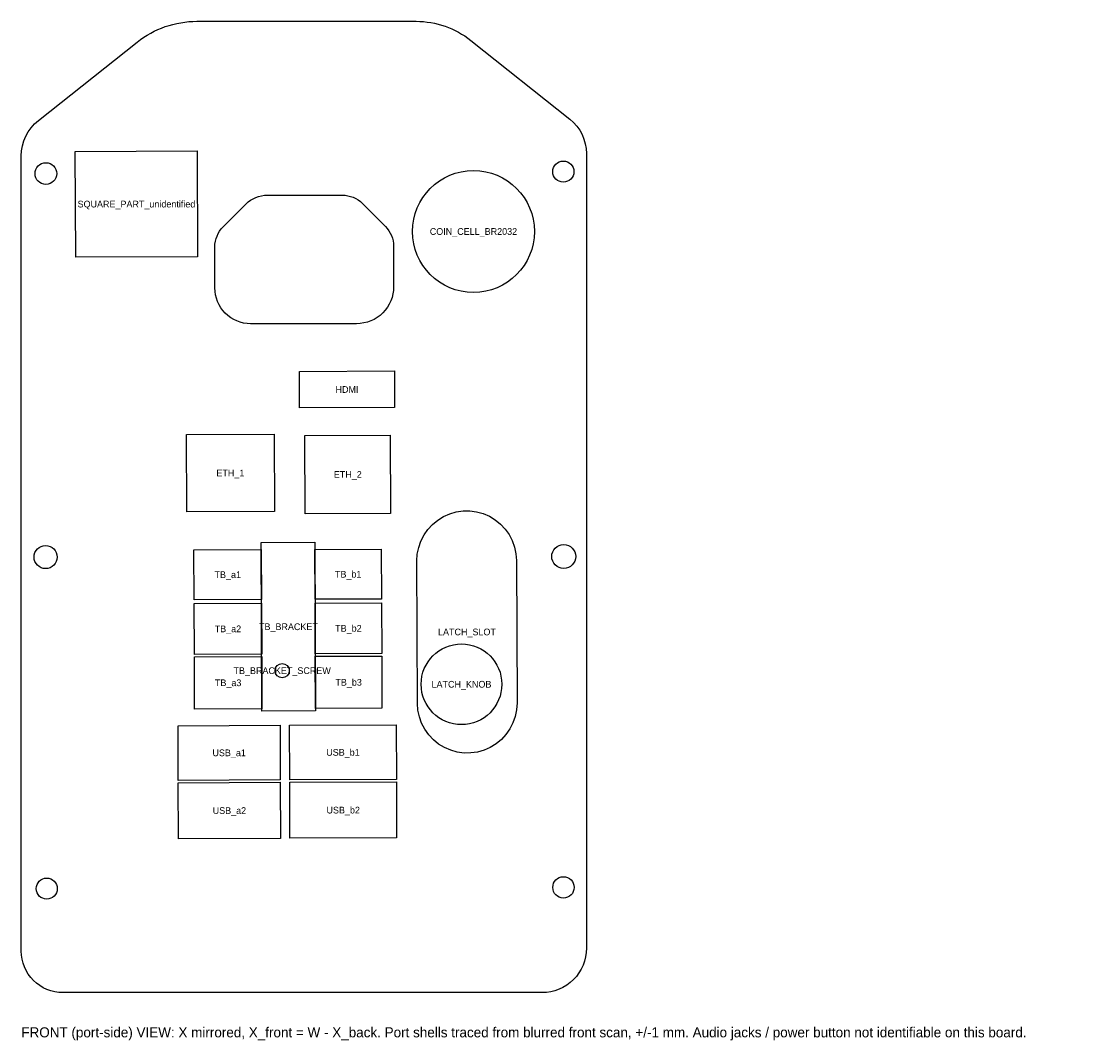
# Model space of a CAD drawing. Header units: millimetres. Extents: x 0 to 190, y -9 to 174.
import ezdxf
from ezdxf.enums import TextEntityAlignment as Align

# ---------------------------------------------------------------- set-up
doc = ezdxf.new("R2010")
doc.units = ezdxf.units.MM
for name, color, linetype in [('BOARD_OUTLINE', 7, 'Continuous'), ('LATCH_SLIDER', 30, 'Continuous'), ('MOUNT_HOLES', 1, 'Continuous'), ('NOTES', 7, 'Continuous'), ('OTHER_COMPONENTS', 9, 'Continuous'), ('PORT_ETHERNET', 3, 'Continuous'), ('PORT_HDMI', 1, 'Continuous'), ('PORT_THUNDERBOLT', 5, 'Continuous'), ('PORT_USB_A', 6, 'Continuous'), ('POWER_PLUG_CUTOUT', 4, 'Continuous'), ('TB_CENTRE_BRACKET', 8, 'Continuous')]:
    doc.layers.add(name, color=color, linetype=linetype)

msp = doc.modelspace()

# ---------------------------------------------------------------- linework, layer by layer
at = {"layer": 'BOARD_OUTLINE'}
msp.add_lwpolyline([(101, 7.94, -0.414214), (93.07, 0), (7.43, 0, -0.414214), (0, 7.43), (0, 149.56, -0.228871), (3.05, 155.88), (20.73, 169.91, -0.169293), (31.37, 173.62), (70.57, 173.62, -0.169586), (80.32, 170.22), (98.03, 156.13, -0.228571), (101, 149.97)], format="xyb", close=True, dxfattribs=at)
at = {"layer": 'LATCH_SLIDER'}
msp.add_lwpolyline([(70.7, 77.17), (70.78, 78.38), (71.02, 79.58), (71.42, 80.72), (71.98, 81.81), (72.67, 82.8), (73.5, 83.7), (74.44, 84.47), (75.47, 85.1), (76.59, 85.59), (77.75, 85.93), (78.96, 86.1), (80.17, 86.1), (81.37, 85.94), (82.54, 85.62), (83.66, 85.14), (84.7, 84.51), (85.65, 83.74), (86.48, 82.86), (87.18, 81.87), (87.75, 80.79), (88.16, 79.64), (88.41, 78.45), (88.5, 77.24), (88.6, 51.77), (88.52, 50.55), (88.28, 49.36), (87.87, 48.21), (87.32, 47.13), (86.62, 46.13), (85.8, 45.24), (84.86, 44.47), (83.82, 43.83), (82.71, 43.34), (81.54, 43.01), (80.34, 42.84), (79.13, 42.83), (77.92, 42.99), (76.75, 43.32), (75.63, 43.8), (74.59, 44.43), (73.65, 45.19), (72.82, 46.08), (72.11, 47.07), (71.55, 48.15), (71.14, 49.29), (70.89, 50.48), (70.8, 51.7)], close=True, dxfattribs=at)
msp.add_circle((78.67, 55.12), 7.21, dxfattribs=at)
at = {"layer": 'MOUNT_HOLES'}
for centre, radius in [((96.87, 146.76), 1.89), ((4.39, 146.4), 1.94), ((96.94, 77.96), 2.14), ((4.34, 77.85), 2.06), ((4.55, 18.59), 1.88), ((96.9, 18.8), 1.91)]:
    msp.add_circle(centre, radius, dxfattribs=at)
at = {"layer": 'OTHER_COMPONENTS'}
msp.add_lwpolyline([(9.65, 150.38), (31.43, 150.46), (31.5, 131.53), (9.72, 131.44)], close=True, dxfattribs=at)
msp.add_circle((80.81, 136.05), 10.9, dxfattribs=at)
at = {"layer": 'PORT_ETHERNET'}
for points in [[(29.51, 99.76), (45.19, 99.82), (45.24, 85.98), (29.56, 85.92)], [(50.7, 99.59), (65.95, 99.65), (66.01, 85.64), (50.75, 85.58)]]:
    msp.add_lwpolyline(points, close=True, dxfattribs=at)
at = {"layer": 'PORT_HDMI'}
msp.add_lwpolyline([(49.72, 111.05), (66.67, 111.12), (66.69, 104.58), (49.74, 104.51)], close=True, dxfattribs=at)
at = {"layer": 'PORT_THUNDERBOLT'}
for points in [[(30.86, 79.14), (42.89, 79.18), (42.93, 70.27), (30.9, 70.22)], [(52.47, 79.22), (64.34, 79.27), (64.37, 70.35), (52.51, 70.3)], [(30.9, 69.54), (42.93, 69.59), (42.97, 60.5), (30.93, 60.46)], [(52.51, 69.63), (64.37, 69.67), (64.41, 60.59), (52.54, 60.54)], [(30.94, 60.03), (42.97, 60.08), (43.01, 50.74), (30.97, 50.69)], [(52.55, 60.12), (64.41, 60.16), (64.45, 50.82), (52.58, 50.78)]]:
    msp.add_lwpolyline(points, close=True, dxfattribs=at)
at = {"layer": 'PORT_USB_A'}
for points in [[(28.02, 47.71), (46.24, 47.78), (46.28, 38.01), (28.06, 37.94)], [(47.93, 47.79), (67, 47.86), (67.04, 38.1), (47.97, 38.02)], [(28.06, 37.52), (46.28, 37.59), (46.32, 27.57), (28.1, 27.5)], [(47.97, 37.6), (67.04, 37.67), (67.08, 27.65), (48.01, 27.58)]]:
    msp.add_lwpolyline(points, close=True, dxfattribs=at)
at = {"layer": 'POWER_PLUG_CUTOUT'}
msp.add_lwpolyline([(66.55, 126.18, -0.414214), (59.93, 119.57), (40.99, 119.57, -0.414214), (34.59, 125.97), (34.59, 133.3, -0.198912), (36.08, 136.89), (40.16, 140.97, -0.198912), (43.98, 142.55), (57.35, 142.55, -0.198912), (60.98, 141.05), (65.07, 136.96, -0.198912), (66.55, 133.39)], format="xyb", close=True, dxfattribs=at)
at = {"layer": 'TB_CENTRE_BRACKET'}
msp.add_lwpolyline([(42.89, 80.46), (52.47, 80.49), (52.58, 50.35), (43.01, 50.31)], close=True, dxfattribs=at)
msp.add_circle((46.62, 57.55), 1.27, dxfattribs=at)

# ---------------------------------------------------------------- texts
at = {"layer": 'NOTES'}
for s, p in [('SQUARE_PART_unidentified', (20.58, 140.95)), ('COIN_CELL_BR2032', (80.81, 136.05)), ('HDMI', (58.21, 107.81)), ('ETH_1', (37.37, 92.87)), ('ETH_2', (58.35, 92.62)), ('TB_a1', (36.9, 74.7)), ('TB_b1', (58.42, 74.79)), ('TB_a2', (36.93, 65.02)), ('TB_BRACKET', (47.74, 65.4)), ('TB_b2', (58.46, 65.11)), ('LATCH_SLOT', (79.65, 64.47)), ('TB_BRACKET_SCREW', (46.62, 57.55)), ('TB_a3', (36.97, 55.38)), ('TB_b3', (58.5, 55.47)), ('LATCH_KNOB', (78.67, 55.12)), ('USB_a1', (37.15, 42.86)), ('USB_b1', (57.49, 42.94)), ('USB_a2', (37.19, 32.54)), ('USB_b2', (57.53, 32.62))]:
    msp.add_text(s, height=1.2, dxfattribs=at).set_placement(p, align=Align.MIDDLE_CENTER)
msp.add_text('FRONT (port-side) VIEW: X mirrored, X_front = W - X_back. Port shells traced from blurred front scan, +/-1 mm. Audio jacks / power button not identifiable on this board.', height=1.8, dxfattribs=at).set_placement((0, -8))

doc.saveas('drawing.dxf')
